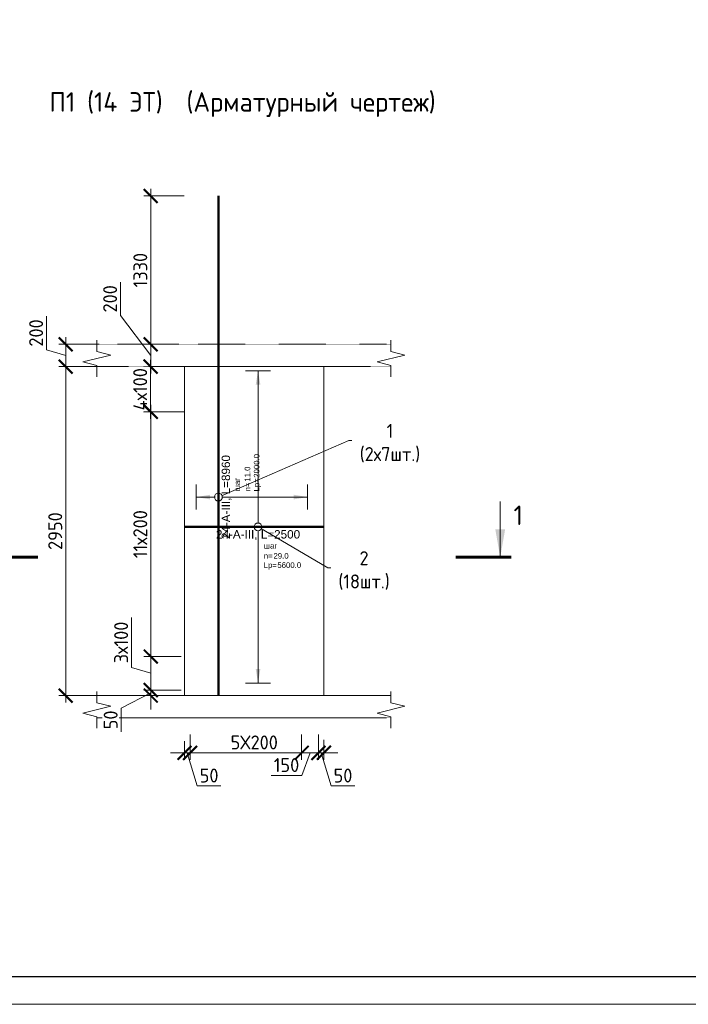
# Model space of a CAD drawing. Header units: millimetres. Extents: x 263826 to 1718326, y -423071 to 70137.
# Tile 64 of 256: x 501646 to 513631, y -330878 to -313220. Entities that reach past the tile are written whole.
import ezdxf
from ezdxf import colors
from ezdxf.entities.mleader import LeaderData, LeaderLine
from ezdxf.enums import TextEntityAlignment as Align
from ezdxf.math import Vec2, Vec3

# ---------------------------------------------------------------- set-up
doc = ezdxf.new("R2010")
doc.units = ezdxf.units.MM
doc.set_wipeout_variables(frame=1)
doc.linetypes.add('01 Штриховая _4 мм_', pattern=[6, 3.5, -2.5])
for name, color, linetype, lineweight in [('AF_Perekritie', 90, 'Continuous', 18), ('AF_Stena', 90, 'Continuous', 18), ('KR_Fundament', 253, 'Continuous', 18), ('АрмСтер', 2, 'Continuous', 50), ('Выноски', 20, 'Continuous', 20), ('подоснова', 151, 'Continuous', 5), ('размер', 1, 'Continuous', 25), ('РАЗМЕРЫ', 1, 'Continuous', 9), ('Текст', 7, 'Continuous', 25), ('ТОНКИЕ', 7, 'Continuous', 9)]:
    doc.layers.add(name, color=color, linetype=linetype, lineweight=lineweight)
doc.layers.add('PDF7_Text', color=7, linetype='Continuous')
doc.layers.add('ТОЛСТЫЕ_ОСНОВНЫЕ', color=6, linetype='Continuous')
doc.layers.add('АрмСтер_атрибуты', color=2, linetype='Continuous', lineweight=0, plot=False)
doc.styles.add('GOST-2.304_Type-B', font='GOST_Common.ttf')
doc.styles.add('PDF Times New Roman', font='times.ttf')
doc.styles.get("Standard").update_dxf_attribs({"font": 'arial.ttf'})
doc.styles.add('Аннотативный', font='arial.ttf')
doc.styles.add('ГОСТ', font='GOST_Common.ttf')
doc.dimstyles.new('мой 25', dxfattribs={"dimscale": 100, "dimtxt": 2.5, "dimasz": 2.5, "dimexe": 1.25, "dimexo": 0.625, "dimtad": 1, "dimdec": 0, "dimlfac": 0.5, "dimtxsty": 'GOST-2.304_Type-B', "dimblk": 'ARCHTICK', "dimcen": 2.5, "dimdle": 1.25, "dimaunit": 1, "dimadec": 1, "dimazin": 2, "dimtfac": 1, "dimtdec": 0, "dimtmove": 1, "dimatfit": 3, "dimfxl": 6, "dimfxlon": 1, "dimtfill": 1, "dimlwd": -1, "dimlwe": -1, "dimarcsym": 0})

# ---------------------------------------------------------------- blocks, each defined once
blk = doc.blocks.new('_None')
blk = doc.blocks.new('_ArchTick')
at = {"color": 0, "linetype": 'ByBlock', "const_width": 0.15}
blk.add_lwpolyline([(-0.5, -0.5), (0.5, 0.5)], dxfattribs=at)
blk = doc.blocks.new('*D1257')
at = {"layer": 'DEFPOINTS', "color": 0, "lineweight": 0, "transparency": 16777216}
for p in [(503995, -319041), (504561, -319041), (504561, -319441)]:
    blk.add_point(p, dxfattribs=at)
at = {"layer": 'РАЗМЕРЫ', "color": 0, "linetype": 'Continuous', "transparency": 16777216}
for p, q in [((503454, -318526), (503454, -317926)), ((503995, -319241), (503454, -318526)), ((504499, -319041), (503870, -319041)), ((503995, -319566), (503995, -318916)), ((504499, -319441), (503870, -319441))]:
    blk.add_line(p, q, dxfattribs=at)
at = {"layer": 'РАЗМЕРЫ', "color": 0, "transparency": 16777216, "xscale": 250, "yscale": 250, "zscale": 250}
for p, rotation in [((503995, -319041), 90), ((503995, -319441), 270)]:
    blk.add_blockref('_ArchTick', p, dxfattribs=dict(at, rotation=rotation))
at = {"layer": 'РАЗМЕРЫ', "color": 0, "lineweight": 0, "transparency": 16777216, "insert": (503267, -318226), "char_height": 250, "attachment_point": 5, "rotation": 90, "style": 'GOST-2.304_Type-B', "bg_fill": 3, "box_fill_scale": 1.1, "bg_fill_color": 256, "bg_fill_true_color": 13158600, "bg_fill_transparency": 0}
blk.add_mtext('200', dxfattribs=at)
blk = doc.blocks.new('*D1225')
at = {"layer": 'DEFPOINTS', "color": 0, "transparency": 16777216}
for p in [(503995, -316381), (505208, -316381), (504561, -319041)]:
    blk.add_point(p, dxfattribs=at)
at = {"layer": 'РАЗМЕРЫ', "color": 0, "linetype": 'Continuous', "transparency": 16777216}
for p, q in [((504595, -316381), (503870, -316381)), ((503995, -319166), (503995, -316256)), ((504499, -319041), (503870, -319041))]:
    blk.add_line(p, q, dxfattribs=at)
at = {"layer": 'РАЗМЕРЫ', "color": 0, "transparency": 16777216, "xscale": 250, "yscale": 250, "zscale": 250}
for p, rotation in [((503995, -316381), 90), ((503995, -319041), 270)]:
    blk.add_blockref('_ArchTick', p, dxfattribs=dict(at, rotation=rotation))
at = {"layer": 'РАЗМЕРЫ', "color": 0, "lineweight": 0, "transparency": 16777216, "insert": (503808, -317711), "char_height": 250, "attachment_point": 5, "rotation": 90, "style": 'GOST-2.304_Type-B', "bg_fill": 3, "box_fill_scale": 1.1, "bg_fill_color": 256, "bg_fill_true_color": 13158600, "bg_fill_transparency": 0}
blk.add_mtext('1330', dxfattribs=at)
blk = doc.blocks.new('*D1235')
at = {"layer": 'DEFPOINTS', "color": 0, "transparency": 16777216}
for p in [(504700, -325974), (506700, -325974), (504700, -326368)]:
    blk.add_point(p, dxfattribs=at)
at = {"layer": 'РАЗМЕРЫ', "color": 0, "linetype": 'Continuous', "transparency": 16777216}
for p, q in [((504700, -326036), (504700, -326493)), ((506700, -326036), (506700, -326493)), ((506825, -326368), (504575, -326368))]:
    blk.add_line(p, q, dxfattribs=at)
at = {"layer": 'РАЗМЕРЫ', "color": 0, "transparency": 16777216, "xscale": 250, "yscale": 250, "zscale": 250, "rotation": 180}
blk.add_blockref('_ArchTick', (504700, -326368), dxfattribs=at)
at = {"layer": 'РАЗМЕРЫ', "color": 0, "transparency": 16777216, "xscale": 250, "yscale": 250, "zscale": 250}
blk.add_blockref('_ArchTick', (506700, -326368), dxfattribs=at)
at = {"layer": 'РАЗМЕРЫ', "color": 0, "lineweight": 0, "transparency": 16777216, "insert": (505850, -326181), "char_height": 250, "attachment_point": 5, "style": 'GOST-2.304_Type-B', "bg_fill": 3, "box_fill_scale": 1.1, "bg_fill_color": 256, "bg_fill_true_color": 13158600, "bg_fill_transparency": 0}
blk.add_mtext('5Х200', dxfattribs=at)
blk = doc.blocks.new('*D1236')
at = {"layer": 'DEFPOINTS', "color": 0, "transparency": 16777216}
for p in [(504600, -325741, 1440), (504700, -326177), (504600, -326368)]:
    blk.add_point(p, dxfattribs=at)
at = {"layer": 'РАЗМЕРЫ', "color": 0, "linetype": 'Continuous', "transparency": 16777216}
for p, q in [((504600, -326158), (504600, -326493)), ((504700, -326240), (504700, -326493)), ((504600, -326368), (504350, -326368)), ((504700, -326368), (504600, -326368)), ((504700, -326368), (504600, -326368)), ((504650, -326368), (504828, -326962)), ((504700, -326368), (504950, -326368)), ((504828, -326962), (505253, -326962))]:
    blk.add_line(p, q, dxfattribs=at)
at = {"layer": 'РАЗМЕРЫ', "color": 0, "transparency": 16777216, "xscale": 250, "yscale": 250, "zscale": 250}
blk.add_blockref('_ArchTick', (504600, -326368), dxfattribs=at)
at = {"layer": 'РАЗМЕРЫ', "color": 0, "transparency": 16777216, "xscale": 250, "yscale": 250, "zscale": 250, "rotation": 180}
blk.add_blockref('_ArchTick', (504700, -326368), dxfattribs=at)
at = {"layer": 'РАЗМЕРЫ', "color": 0, "lineweight": 0, "transparency": 16777216, "insert": (505041, -326775), "char_height": 250, "attachment_point": 5, "style": 'GOST-2.304_Type-B', "bg_fill": 3, "box_fill_scale": 1.1, "bg_fill_color": 256, "bg_fill_true_color": 13158600, "bg_fill_transparency": 0}
blk.add_mtext('50', dxfattribs=at)
blk = doc.blocks.new('*D1237')
at = {"layer": 'DEFPOINTS', "color": 0, "transparency": 16777216}
for p in [(506700, -325974), (507000, -325974), (507000, -326368)]:
    blk.add_point(p, dxfattribs=at)
at = {"layer": 'РАЗМЕРЫ', "color": 0, "linetype": 'Continuous', "transparency": 16777216}
for p, q in [((506700, -326036), (506700, -326493)), ((507000, -326036), (507000, -326493)), ((506575, -326368), (507125, -326368)), ((506850, -326368), (506704, -326775)), ((506704, -326775), (506154, -326775))]:
    blk.add_line(p, q, dxfattribs=at)
at = {"layer": 'РАЗМЕРЫ', "color": 0, "transparency": 16777216, "xscale": 250, "yscale": 250, "zscale": 250}
blk.add_blockref('_ArchTick', (507000, -326368), dxfattribs=at)
at = {"layer": 'РАЗМЕРЫ', "color": 0, "lineweight": 0, "transparency": 16777216, "insert": (506429, -326587), "char_height": 250, "attachment_point": 5, "style": 'GOST-2.304_Type-B', "bg_fill": 3, "box_fill_scale": 1.1, "bg_fill_color": 256, "bg_fill_true_color": 13158600, "bg_fill_transparency": 0}
blk.add_mtext('150', dxfattribs=at)
at = {"layer": 'РАЗМЕРЫ', "color": 0, "transparency": 16777216, "xscale": 250, "yscale": 250, "zscale": 250, "rotation": 180}
blk.add_blockref('_ArchTick', (506700, -326368), dxfattribs=at)
blk = doc.blocks.new('*D1238')
at = {"layer": 'DEFPOINTS', "color": 0, "transparency": 16777216}
for p in [(507000, -325974), (507100, -326074), (507100, -326368)]:
    blk.add_point(p, dxfattribs=at)
at = {"layer": 'РАЗМЕРЫ', "color": 0, "linetype": 'Continuous', "transparency": 16777216}
for p, q in [((507000, -326036), (507000, -326493)), ((507100, -326136), (507100, -326493)), ((507000, -326368), (506750, -326368)), ((507000, -326368), (507100, -326368)), ((507000, -326368), (507100, -326368)), ((507050, -326368), (507228, -326962)), ((507100, -326368), (507350, -326368)), ((507228, -326962), (507653, -326962))]:
    blk.add_line(p, q, dxfattribs=at)
at = {"layer": 'РАЗМЕРЫ', "color": 0, "transparency": 16777216, "xscale": 250, "yscale": 250, "zscale": 250}
blk.add_blockref('_ArchTick', (507000, -326368), dxfattribs=at)
at = {"layer": 'РАЗМЕРЫ', "color": 0, "transparency": 16777216, "xscale": 250, "yscale": 250, "zscale": 250, "rotation": 180}
blk.add_blockref('_ArchTick', (507100, -326368), dxfattribs=at)
at = {"layer": 'РАЗМЕРЫ', "color": 0, "lineweight": 0, "transparency": 16777216, "insert": (507441, -326775), "char_height": 250, "attachment_point": 5, "style": 'GOST-2.304_Type-B', "bg_fill": 3, "box_fill_scale": 1.1, "bg_fill_color": 256, "bg_fill_true_color": 13158600, "bg_fill_transparency": 0}
blk.add_mtext('50', dxfattribs=at)
blk = doc.blocks.new('*U1342')
at = {"layer": 'РАЗМЕРЫ'}
for p, q in [((112.5, 1400), (-112.5, 1400)), ((112.5, -1400), (-112.5, -1400))]:
    blk.add_line(p, q, dxfattribs=at)
at = {"layer": 'РАЗМЕРЫ', "ltscale": 15}
blk.add_line((0, -1400), (0, 1400), dxfattribs=at)
at = {"layer": 'РАЗМЕРЫ'}
for points in [[(0, 1400), (20.9, 1274.8), (-20.9, 1274.8)], [(0, -1400), (20.9, -1274.8), (-20.9, -1274.8)]]:
    blk.add_solid(points, dxfattribs=at)
at = {"layer": 'АрмСтер_атрибуты', "color": 215, "ltscale": 15, "style": 'Аннотативный'}
for s, p in [('шаг', (51.4, -194.2)), ('n=', (51.4, -285.1)), ('Lр=', (50.2, -367.8))]:
    blk.add_text(s, height=50, dxfattribs=at).set_placement(p)
at = {"layer": 'АрмСтер_атрибуты', "style": 'Аннотативный', "flags": 8}
blk.add_attdef('ПОЗ', (110, 29.6), '', height=75, dxfattribs=at)
at = {"layer": 'АрмСтер_атрибуты', "flags": 9}
for tag, p in [('МАССА', (-1033.5, -10.5)), ('ОБОЗНАЧЕНИЕ', (-1033.5, -124.4))]:
    blk.add_attdef(tag, p, '', height=75, dxfattribs=at)
at = {"layer": 'АрмСтер_атрибуты', "color": 215, "style": 'Аннотативный'}
for tag, p, flags in [('ШАГ', (190.9, -194.2), 10), ('КОЛ', (138, -285.1), 8), ('ШИРИНА', (172.9, -367.8), 8)]:
    blk.add_attdef(tag, p, '', height=50, dxfattribs=dict(at, flags=flags))
at = {"linetype": 'Continuous', "lineweight": 0}
blk.add_wipeout([(35, 0), (28.3, 20.6), (10.8, 33.3), (-10.8, 33.3), (-28.3, 20.6), (-35, 0), (-28.3, -20.6), (-10.8, -33.3), (10.8, -33.3), (28.3, -20.6)], dxfattribs=at)
at = {"color": 0, "linetype": 'ByBlock', "lineweight": -2, "ltscale": 100}
blk.add_line((-657.5, 0), (592.5, 0), dxfattribs=at)
at = {"layer": 'РАЗМЕРЫ'}
blk.add_circle((0, 0), 35, dxfattribs=at)
at = {"layer": 'АрмСтер_атрибуты', "style": 'Аннотативный', "flags": 8}
blk.add_attdef('НАИМЕНОВАНИЕ', text='', height=75, dxfattribs=at).set_placement((0, -29.3), align=Align.TOP_CENTER)
blk = doc.blocks.new('*U1332')
at = {"layer": 'РАЗМЕРЫ'}
for p, q in [((112.5, 200), (-112.5, 200)), ((112.5, -800), (-112.5, -800))]:
    blk.add_line(p, q, dxfattribs=at)
at = {"layer": 'РАЗМЕРЫ', "ltscale": 15}
blk.add_line((0, -800), (0, 200), dxfattribs=at)
at = {"layer": 'РАЗМЕРЫ'}
for points in [[(0, 200), (20.9, 74.8), (-20.9, 74.8)], [(0, -800), (20.9, -674.8), (-20.9, -674.8)]]:
    blk.add_solid(points, dxfattribs=at)
at = {"layer": 'АрмСтер_атрибуты', "color": 215, "ltscale": 15, "style": 'Аннотативный'}
for s, p in [('шаг', (51.4, -194.2)), ('n=', (51.4, -285.1)), ('Lр=', (50.2, -367.8))]:
    blk.add_text(s, height=50, dxfattribs=at).set_placement(p)
at = {"layer": 'АрмСтер_атрибуты', "style": 'Аннотативный', "flags": 8}
blk.add_attdef('ПОЗ', (110, 29.6), '', height=75, dxfattribs=at)
at = {"layer": 'АрмСтер_атрибуты', "flags": 9}
for tag, p in [('МАССА', (-2096, -10.5)), ('ОБОЗНАЧЕНИЕ', (-2096, -124.4))]:
    blk.add_attdef(tag, p, '', height=75, dxfattribs=at)
at = {"layer": 'АрмСтер_атрибуты', "color": 215, "style": 'Аннотативный'}
for tag, p, flags in [('ШАГ', (190.9, -194.2), 10), ('КОЛ', (138, -285.1), 8), ('ШИРИНА', (172.9, -367.8), 8)]:
    blk.add_attdef(tag, p, '', height=50, dxfattribs=dict(at, flags=flags))
at = {"linetype": 'Continuous', "lineweight": 0}
blk.add_wipeout([(35, 0), (28.3, 20.6), (10.8, 33.3), (-10.8, 33.3), (-28.3, 20.6), (-35, 0), (-28.3, -20.6), (-10.8, -33.3), (10.8, -33.3), (28.3, -20.6)], dxfattribs=at)
at = {"color": 0, "linetype": 'ByBlock', "lineweight": -2, "ltscale": 100}
blk.add_line((-1780, 0), (2700, 0), dxfattribs=at)
at = {"layer": 'РАЗМЕРЫ'}
blk.add_circle((0, 0), 35, dxfattribs=at)
at = {"layer": 'АрмСтер_атрибуты', "style": 'Аннотативный', "flags": 8}
blk.add_attdef('НАИМЕНОВАНИЕ', text='', height=75, dxfattribs=at).set_placement((0, -29.3), align=Align.TOP_CENTER)
blk = doc.blocks.new('*U46')
at = {"layer": 'ТОЛСТЫЕ_ОСНОВНЫЕ', "color": 6}
blk.add_lwpolyline([(20, 5), (415, 5), (415, 292), (20, 292)], close=True, dxfattribs=at)
at = {"layer": 'ТОНКИЕ'}
blk.add_lwpolyline([(0, 0), (420, 0), (420, 297), (0, 297)], close=True, dxfattribs=at)
blk = doc.blocks.new('*D1262')
at = {"layer": 'DEFPOINTS', "color": 0, "transparency": 16777216}
for p in [(503390, -319041), (502471, -319441), (503390, -319441)]:
    blk.add_point(p, dxfattribs=at)
at = {"layer": 'РАЗМЕРЫ', "color": 0, "linetype": 'Continuous', "transparency": 16777216}
for p, q in [((502127, -319138), (502127, -318538)), ((503071, -319041), (502346, -319041)), ((502471, -318916), (502471, -319566)), ((502471, -319241), (502127, -319138)), ((503071, -319441), (502346, -319441))]:
    blk.add_line(p, q, dxfattribs=at)
at = {"layer": 'РАЗМЕРЫ', "color": 0, "transparency": 16777216, "xscale": 250, "yscale": 250, "zscale": 250}
for p, rotation in [((502471, -319041), 90), ((502471, -319441), 270)]:
    blk.add_blockref('_ArchTick', p, dxfattribs=dict(at, rotation=rotation))
at = {"layer": 'РАЗМЕРЫ', "color": 0, "lineweight": 0, "transparency": 16777216, "insert": (501940, -318838), "char_height": 250, "attachment_point": 5, "rotation": 90, "style": 'GOST-2.304_Type-B', "bg_fill": 3, "box_fill_scale": 1.1, "bg_fill_color": 256, "bg_fill_true_color": 13158600, "bg_fill_transparency": 0}
blk.add_mtext('200', dxfattribs=at)
blk = doc.blocks.new('*D1263')
at = {"layer": 'DEFPOINTS', "color": 0, "transparency": 16777216}
for p in [(503390, -319441), (502471, -325341), (503949, -325341)]:
    blk.add_point(p, dxfattribs=at)
at = {"layer": 'РАЗМЕРЫ', "color": 0, "linetype": 'Continuous', "transparency": 16777216}
for p, q in [((502471, -319316), (502471, -325466)), ((503071, -319441), (502346, -319441)), ((503071, -325341), (502346, -325341))]:
    blk.add_line(p, q, dxfattribs=at)
at = {"layer": 'РАЗМЕРЫ', "color": 0, "transparency": 16777216, "xscale": 250, "yscale": 250, "zscale": 250}
for p, rotation in [((502471, -319441), 90), ((502471, -325341), 270)]:
    blk.add_blockref('_ArchTick', p, dxfattribs=dict(at, rotation=rotation))
at = {"layer": 'РАЗМЕРЫ', "color": 0, "lineweight": 0, "transparency": 16777216, "insert": (502283, -322391), "char_height": 250, "attachment_point": 5, "rotation": 90, "style": 'GOST-2.304_Type-B', "bg_fill": 3, "box_fill_scale": 1.1, "bg_fill_color": 256, "bg_fill_true_color": 13158600, "bg_fill_transparency": 0}
blk.add_mtext('2950', dxfattribs=at)
blk = doc.blocks.new('*D1207')
at = {"layer": 'DEFPOINTS', "color": 0, "transparency": 16777216}
for p in [(503995, -325241), (504600, -325241), (504600, -325341)]:
    blk.add_point(p, dxfattribs=at)
at = {"layer": 'РАЗМЕРЫ', "color": 0, "linetype": 'Continuous', "transparency": 16777216}
for p, q in [((503995, -325241), (503995, -324991)), ((504538, -325241), (503870, -325241)), ((503995, -325341), (503995, -325241)), ((503995, -325341), (503995, -325241)), ((503995, -325291), (503464, -325565)), ((504538, -325341), (503870, -325341)), ((503995, -325341), (503995, -325591)), ((503464, -325565), (503464, -325990))]:
    blk.add_line(p, q, dxfattribs=at)
at = {"layer": 'РАЗМЕРЫ', "color": 0, "transparency": 16777216, "xscale": 250, "yscale": 250, "zscale": 250}
for p, rotation in [((503995, -325241), 270), ((503995, -325341), 90)]:
    blk.add_blockref('_ArchTick', p, dxfattribs=dict(at, rotation=rotation))
at = {"layer": 'РАЗМЕРЫ', "color": 0, "lineweight": 0, "transparency": 16777216, "insert": (503277, -325777), "char_height": 250, "attachment_point": 5, "rotation": 90, "style": 'GOST-2.304_Type-B', "bg_fill": 3, "box_fill_scale": 1.1, "bg_fill_color": 256, "bg_fill_true_color": 13158600, "bg_fill_transparency": 0}
blk.add_mtext('50', dxfattribs=at)
blk = doc.blocks.new('*D1204')
at = {"layer": 'DEFPOINTS', "color": 0, "transparency": 16777216}
for p in [(503995, -325241), (504600, -325241), (504600, -325341)]:
    blk.add_point(p, dxfattribs=at)
at = {"layer": 'РАЗМЕРЫ', "color": 0, "linetype": 'Continuous', "transparency": 16777216}
for p, q in [((503995, -325241), (503995, -324991)), ((504538, -325241), (503870, -325241)), ((503995, -325341), (503995, -325241)), ((503995, -325341), (503995, -325241)), ((503995, -325291), (503464, -325565)), ((504538, -325341), (503870, -325341)), ((503995, -325341), (503995, -325591)), ((503464, -325565), (503464, -325990))]:
    blk.add_line(p, q, dxfattribs=at)
at = {"layer": 'РАЗМЕРЫ', "color": 0, "transparency": 16777216, "xscale": 250, "yscale": 250, "zscale": 250}
for p, rotation in [((503995, -325241), 270), ((503995, -325341), 90)]:
    blk.add_blockref('_ArchTick', p, dxfattribs=dict(at, rotation=rotation))
at = {"layer": 'РАЗМЕРЫ', "color": 0, "lineweight": 0, "transparency": 16777216, "insert": (503277, -325777), "char_height": 250, "attachment_point": 5, "rotation": 90, "style": 'GOST-2.304_Type-B', "bg_fill": 3, "box_fill_scale": 1.1, "bg_fill_color": 256, "bg_fill_true_color": 13158600, "bg_fill_transparency": 0}
blk.add_mtext('50', dxfattribs=at)
blk = doc.blocks.new('штамп кж1.1')
at = {"layer": 'PDF7_Text', "insert": (410912, -84467), "char_height": 180, "width": 6881.02, "attachment_point": 7, "style": 'PDF Times New Roman'}
blk.add_mtext('\\pi1015.18152;Жилой дом со встроенными помещениями \\P\\pi311.27381;общественно-делового и коммерческого назначения на \\P\\pi667.38051;первом этаже здания и встроенно-пристроенным \\P\\pi874.76335;поликлиническим учреждением (поз. 2.2-2.3)', dxfattribs=at)
at = {"layer": 'Текст', "color": 7, "insert": (411117, -81801), "char_height": 250, "attachment_point": 1, "style": 'ГОСТ'}
blk.add_mtext_dynamic_manual_height_columns('\\pi594.35517;{\\fTimes New Roman|b0|i0|c204|p18;\\C256;Строительство жилого комплекса со  встроенными помещениями \\P\\pi1441.86779;общественного-делового, коммерческого назначения и \\P\\pi41.3631;поликлиническим учреждением по адресу: г. Чита, ул. 1-я Коллективная}', width=11543.07, gutter_width=12.5, heights=[0], dxfattribs=at)
blk = doc.blocks.new('*D1682')
at = {"layer": 'DEFPOINTS', "color": 0, "transparency": 16777216}
for p in [(504559, -319442), (503993, -320252), (504285, -320252)]:
    blk.add_point(p, dxfattribs=at)
at = {"layer": 'РАЗМЕРЫ', "color": 0, "linetype": 'Continuous', "transparency": 16777216}
for p, q in [((503993, -319317), (503993, -320377)), ((504497, -319442), (503868, -319442)), ((504223, -320252), (503868, -320252))]:
    blk.add_line(p, q, dxfattribs=at)
at = {"layer": 'РАЗМЕРЫ', "color": 0, "lineweight": 0, "transparency": 16777216, "insert": (503806, -319847), "char_height": 250, "attachment_point": 5, "rotation": 90, "style": 'GOST-2.304_Type-B', "bg_fill": 3, "box_fill_scale": 1.1, "bg_fill_color": 256, "bg_fill_true_color": 13158600, "bg_fill_transparency": 0}
blk.add_mtext('4х100', dxfattribs=at)
at = {"layer": 'РАЗМЕРЫ', "color": 0, "transparency": 16777216, "xscale": 250, "yscale": 250, "zscale": 250}
for p, rotation in [((503993, -319442), 90), ((503993, -320252), 270)]:
    blk.add_blockref('_ArchTick', p, dxfattribs=dict(at, rotation=rotation))
blk = doc.blocks.new('*D1756')
at = {"layer": 'DEFPOINTS', "color": 0, "transparency": 16777216}
for p in [(503995, -324641), (504600, -324641), (504501, -325241)]:
    blk.add_point(p, dxfattribs=at)
at = {"layer": 'РАЗМЕРЫ', "color": 0, "linetype": 'Continuous', "transparency": 16777216}
for p, q in [((503652, -324838), (503652, -323938)), ((503995, -325366), (503995, -324516)), ((504538, -324641), (503870, -324641)), ((503995, -324941), (503652, -324838)), ((504439, -325241), (503870, -325241))]:
    blk.add_line(p, q, dxfattribs=at)
at = {"layer": 'РАЗМЕРЫ', "color": 0, "transparency": 16777216, "xscale": 250, "yscale": 250, "zscale": 250}
for p, rotation in [((503995, -324641), 90), ((503995, -325241), 270)]:
    blk.add_blockref('_ArchTick', p, dxfattribs=dict(at, rotation=rotation))
at = {"layer": 'РАЗМЕРЫ', "color": 0, "lineweight": 0, "transparency": 16777216, "insert": (503464, -324388), "char_height": 250, "attachment_point": 5, "rotation": 90, "style": 'GOST-2.304_Type-B', "bg_fill": 3, "box_fill_scale": 1.1, "bg_fill_color": 256, "bg_fill_true_color": 13158600, "bg_fill_transparency": 0}
blk.add_mtext('3х100', dxfattribs=at)
blk = doc.blocks.new('*D1757')
at = {"layer": 'DEFPOINTS', "color": 0, "transparency": 16777216}
for p in [(503995, -320251), (504660, -320251), (504570, -324641)]:
    blk.add_point(p, dxfattribs=at)
at = {"layer": 'РАЗМЕРЫ', "color": 0, "linetype": 'Continuous', "transparency": 16777216}
for p, q in [((503995, -324766), (503995, -320126)), ((504595, -320251), (503870, -320251)), ((504507, -324641), (503870, -324641))]:
    blk.add_line(p, q, dxfattribs=at)
at = {"layer": 'РАЗМЕРЫ', "color": 0, "transparency": 16777216, "xscale": 250, "yscale": 250, "zscale": 250}
for p, rotation in [((503995, -320251), 90), ((503995, -324641), 270)]:
    blk.add_blockref('_ArchTick', p, dxfattribs=dict(at, rotation=rotation))
at = {"layer": 'РАЗМЕРЫ', "color": 0, "lineweight": 0, "transparency": 16777216, "insert": (503808, -322446), "char_height": 250, "attachment_point": 5, "rotation": 90, "style": 'GOST-2.304_Type-B', "bg_fill": 3, "box_fill_scale": 1.1, "bg_fill_color": 256, "bg_fill_true_color": 13158600, "bg_fill_transparency": 0}
blk.add_mtext('11х200', dxfattribs=at)

msp = doc.modelspace()

# ---------------------------------------------------------------- hatches: boundary and pattern name
at = {"layer": 'Выноски'}
msp.add_hatch(color=256, dxfattribs=at).paths.add_polyline_path([(510259.82134, -322859.14716), (510347.98483, -322359.14713), (510171.65784, -322359.14713)], flags=0)

# ---------------------------------------------------------------- linework, layer by layer
at = {"layer": 'AF_Perekritie', "linetype": '01 Штриховая _4 мм_', "lineweight": 9}
for p, q in [((508220.29698, -319041.16207, 3100), (508301.65335, -319041.16207, 3100)), ((508220.29698, -319041.16207, 3100), (508301.65335, -319041.16207, 3100)), ((508301.65335, -319441.16207, 3100), (508220.29698, -319441.16207, 3100)), ((508301.65335, -319441.16207, 3100), (508220.29698, -319441.16207, 3100)), ((508220.29698, -325341.16207, 3100), (508301.65335, -325341.16207, 3100)), ((508301.65335, -325741.16207, 3100), (508220.29698, -325741.16207, 3100))]:
    msp.add_line(p, q, dxfattribs=at)
at = {"layer": 'AF_Stena', "lineweight": 0}
msp.add_line((507100.14787, -325341.16207, 3100), (507100.14787, -319441.16207, 3100), dxfattribs=at)
at = {"layer": 'AF_Stena', "lineweight": 20, "elevation": 3100}
for points in [[(508301.65335, -319116.16207), (508301.65335, -318966.16207)], [(508301.65335, -319116.16207), (508301.65335, -318966.16207)], [(508551.65335, -319233.66227), (508051.65335, -319358.66227)], [(508551.65335, -319233.66227), (508051.65335, -319358.66227)], [(508301.65335, -319116.16207), (508301.65335, -319171.16227)], [(508301.65335, -319116.16207), (508301.65335, -319171.16227)], [(508301.65335, -319171.16227), (508551.65335, -319233.66227)], [(508301.65335, -319171.16227), (508551.65335, -319233.66227)], [(508051.65335, -319358.66227), (508301.65335, -319421.16227)], [(508051.65335, -319358.66227), (508301.65335, -319421.16227)], [(508301.65335, -319421.16227), (508301.65335, -319476.16247)], [(508301.65335, -319421.16227), (508301.65335, -319476.16247)], [(508301.65335, -319476.16247), (508301.65335, -319626.16247)], [(508301.65335, -319476.16247), (508301.65335, -319626.16247)], [(508301.65335, -325416.16207), (508301.65335, -325266.16207)], [(508301.65335, -325416.16207), (508301.65335, -325471.16227)], [(508551.65335, -325533.66227), (508051.65335, -325658.66227)], [(508301.65335, -325471.16227), (508551.65335, -325533.66227)], [(502779.3688, -325658.66227), (503029.3688, -325721.16227)], [(503029.3688, -325721.16227), (503029.3688, -325776.16247)], [(503029.3688, -325776.16247), (503029.3688, -325926.16247)], [(508051.65335, -325658.66227), (508301.65335, -325721.16227)], [(508301.65335, -325721.16227), (508301.65335, -325776.16247)], [(508301.65335, -325776.16247), (508301.65335, -325926.16247)]]:
    msp.add_lwpolyline(points, dxfattribs=at)
at = {"layer": 'АрмСтер', "ltscale": 15}
msp.add_line((505207.98668, -325341.16207, 3100), (505207.98668, -316681.16207, 3100), dxfattribs=at)
at = {"layer": 'Выноски'}
msp.add_line((510259.82134, -322859.14716, 3100), (510259.82134, -321859.1471, 3100), dxfattribs=at)
at = {"layer": 'Выноски', "elevation": 3100}
for points in [[(501973.1111, -322859.14716, 50, 50, 0), (500973.11104, -322859.14716, 50, 50, 0)], [(509459.82129, -322859.14716, 50, 50, 0), (510459.82135, -322859.14716, 50, 50, 0)]]:
    msp.add_lwpolyline(points, format="xyseb", dxfattribs=at)

# ---------------------------------------------------------------- texts
at = {"layer": 'Выноски', "style": 'GOST-2.304_Type-B'}
msp.add_text('1', height=350.00002, dxfattribs=at).set_placement((510499.18841, -322282.28007, 3100))
at = {"layer": 'РАЗМЕРЫ', "insert": (505641.00129, -314742.15997, 3100), "char_height": 350, "attachment_point": 5, "style": 'GOST-2.304_Type-B'}
msp.add_mtext_dynamic_manual_height_columns('П1 (14 ЭТ)  (Арматурный чертеж)', width=10326.6934546, gutter_width=625, heights=[0], dxfattribs=at)
at = {"layer": 'Текст', "color": 7, "insert": (483420.8066, -328877.58194, 3100), "char_height": 250, "attachment_point": 1, "style": 'ГОСТ'}
msp.add_mtext_dynamic_manual_height_columns('\\pi3500;\\P\\pi1471.59091;{\\C0;План пилонов} 14-го этажа{\\H1.83333x; }', width=7000, gutter_width=12.5, heights=[1500], dxfattribs=at)

# ---------------------------------------------------------------- dimensions: what is measured, and where the dimension line sits
at = {"layer": 'РАЗМЕРЫ', "color": 146, "lineweight": 0}
dim = msp.add_linear_dim(base=(503995.42915, -319041.16207, 3100), p1=(504561.37831, -319441.16207, 3100), p2=(504561.37831, -319041.16207, 3100), angle=90, dimstyle='мой 25', dxfattribs=at)
dim.commit()
dim.dimension.update_dxf_attribs({"geometry": '*D1257', "text_midpoint": (503454.14809, -318463.91448, 3100), "dimtype": 160})
at = {"layer": 'РАЗМЕРЫ', "color": 146, "lineweight": 0, "true_color": 0x006272}
dim = msp.add_linear_dim(base=(504700.14787, -326368.37519, 1660.00001), p1=(506700.14787, -325973.60766, 1660.00001), p2=(504700.14787, -325973.60766, 1660.00001), angle=180, text='5Х200', dimstyle='мой 25', dxfattribs=at)
dim.commit()
dim.dimension.update_dxf_attribs({"geometry": '*D1235', "text_midpoint": (505850.14787, -326368.37519, 1660.00001), "dimtype": 160})

# ---------------------------------------------------------------- leaders
at = {"layer": 'подоснова'}
ml = msp.add_multileader_mtext('Standard', dxfattribs=at)
ml.set_content('1 (2х7шт.)', color=256, style='GOST-2.304_Type-B')
ml.set_leader_properties(color=256, linetype='ByLayer', lineweight=15)
ml.set_arrow_properties(name='NONE')
ml.build(insert=Vec2(0, 0))
ml.multileader.update_dxf_attribs({"text_left_attachment_type": 6, "text_right_attachment_type": 6, "dogleg_length": 10, "arrow_head_size": 18})
ctx = ml.context
ctx.base_point, ctx.char_height, ctx.arrow_head_size, ctx.landing_gap_size, ctx.plane_origin = Vec3(507557.6964, -320768.01826, 3100), 250, 18, 20, Vec3(504804.09349, -319465.48748, 3100)
ctx.left_attachment, ctx.right_attachment, ctx.text_align_type = 6, 6, 1
notes = []
notes.append((ctx, [(0, (1, 1, 0), (507547.6964, -320768.01826, 3100), (1, 0), 10, [(0, [(505207.98668, -321781.16207, 3100)], 0, [])])]))
ctx.mtext.insert, ctx.mtext.width, ctx.mtext.alignment, ctx.mtext.flow_direction = Vec3(508282.99943, -320468.01826, 3100), 22.8977991, 2, 5
ml = msp.add_multileader_mtext('Standard', dxfattribs=at)
ml.set_content('2 (18шт.)', color=256, style='GOST-2.304_Type-B')
ml.set_leader_properties(color=256, linetype='ByLayer', lineweight=15)
ml.set_arrow_properties(name='NONE')
ml.build(insert=Vec2(0, 0))
ml.multileader.update_dxf_attribs({"text_left_attachment_type": 6, "text_right_attachment_type": 6, "dogleg_length": 10, "arrow_head_size": 18})
ctx = ml.context
ctx.base_point, ctx.char_height, ctx.arrow_head_size, ctx.landing_gap_size, ctx.plane_origin = Vec3(507180.82809, -323052.55122, 3100), 250, 18, 20, Vec3(505077.98028, -322506.50541, 3100)
ctx.left_attachment, ctx.right_attachment, ctx.text_align_type = 6, 6, 1
notes.append((ctx, [(0, (1, 1, 0), (507170.82809, -323052.55122, 3100), (1, 0), 10, [(0, [(505918.56524, -322315.54292, 3100)], 0, [])])]))
ctx.mtext.insert, ctx.mtext.width, ctx.mtext.alignment, ctx.mtext.flow_direction = Vec3(507818.63112, -322752.55122, 3100), 22.8977991, 2, 5
for ctx, leaders in notes:
    for number, flags, end, landing, length, lines in leaders:
        leader = LeaderData()
        leader.index, (leader.has_last_leader_line, leader.has_dogleg_vector, leader.attachment_direction) = number, flags
        leader.last_leader_point, leader.dogleg_vector, leader.dogleg_length = Vec3(end), Vec3(landing), length
        for number, points, colour, breaks in lines:
            line = LeaderLine()
            line.index, line.vertices, line.color, line.breaks = number, Vec3.list(points), colors.encode_raw_color(colour), breaks
            leader.lines.append(line)
        ctx.leaders.append(leader)

# ---------------------------------------------------------------- next in the draw order: linework, layer by layer
at = {"layer": 'AF_Perekritie', "linetype": '01 Штриховая _4 мм_', "lineweight": 0}
msp.add_line((503029.3688, -319441.16207, 3100), (508220.19776, -319441.16207, 3100), dxfattribs=at)
at = {"layer": 'AF_Stena', "lineweight": 0}
for p, q in [((507100.14787, -319441.16207, 3100), (504600.14787, -319441.16207, 3100)), ((504600.14787, -319441.16207, 3100), (504600.14787, -325341.16207, 3100))]:
    msp.add_line(p, q, dxfattribs=at)
at = {"layer": 'AF_Stena', "lineweight": 20, "elevation": 3100}
for points in [[(503029.3688, -319116.16207), (503029.3688, -318966.16207)], [(503029.3688, -319116.16207), (503029.3688, -318966.16207)], [(503279.3688, -319233.66227), (502779.3688, -319358.66227)], [(503279.3688, -319233.66227), (502779.3688, -319358.66227)], [(503029.3688, -319116.16207), (503029.3688, -319171.16227)], [(503029.3688, -319116.16207), (503029.3688, -319171.16227)], [(503029.3688, -319171.16227), (503279.3688, -319233.66227)], [(503029.3688, -319171.16227), (503279.3688, -319233.66227)], [(502779.3688, -319358.66227), (503029.3688, -319421.16227)], [(502779.3688, -319358.66227), (503029.3688, -319421.16227)], [(503029.3688, -319421.16227), (503029.3688, -319476.16247)], [(503029.3688, -319421.16227), (503029.3688, -319476.16247)], [(503029.3688, -319476.16247), (503029.3688, -319626.16247)], [(503029.3688, -319476.16247), (503029.3688, -319626.16247)]]:
    msp.add_lwpolyline(points, dxfattribs=at)

# ---------------------------------------------------------------- next in the draw order: dimensions: what is measured, and where the dimension line sits
at = {"layer": 'РАЗМЕРЫ', "color": 146, "lineweight": 0, "true_color": 0x006272}
dim = msp.add_linear_dim(base=(503995.42915, -316381.16207, 3100), p1=(504561.37831, -319041.16207, 3100), p2=(505207.98668, -316381.16207, 3100), angle=90, dimstyle='мой 25', dxfattribs=at)
dim.commit()
dim.dimension.update_dxf_attribs({"geometry": '*D1225', "text_midpoint": (503807.92915, -317711.16207, 3100)})
dim = msp.add_linear_dim(base=(504600.14787, -326368.37519, 1660.00001), p1=(504700.14787, -326177.06657, 1660.00001), p2=(504600.14787, -325741.16207, 3100), dimstyle='мой 25', dxfattribs=at)
dim.commit()
dim.dimension.update_dxf_attribs({"geometry": '*D1236', "text_midpoint": (504890.77287, -326774.62519, 1660.00001)})
dim = msp.add_linear_dim(base=(507000.14787, -326368.37519, 1660.00001), p1=(506700.14787, -325973.60766, 1660.00001), p2=(507000.14787, -325973.60766, 1660.00001), angle=180, dimstyle='мой 25', dxfattribs=at)
dim.commit()
dim.dimension.update_dxf_attribs({"geometry": '*D1237', "text_midpoint": (506641.63966, -326774.62519, 1660.00001), "dimtype": 160})

# ---------------------------------------------------------------- next in the draw order: linework, layer by layer
at = {"layer": 'AF_Perekritie', "linetype": '01 Штриховая _4 мм_', "lineweight": 9}
msp.add_line((508220.19776, -319041.16207, 3100), (503029.3688, -319041.16207, 3100), dxfattribs=at)
at = {"layer": 'KR_Fundament', "lineweight": 9}
msp.add_line((503029.3688, -325741.16207, 3100), (508220.19776, -325741.16207, 3100), dxfattribs=at)

# ---------------------------------------------------------------- next in the draw order: block references
at = {"layer": 'АрмСтер', "ltscale": 15}
ref = msp.add_blockref('*U1342', (505918.56524, -322315.54292, 3100), dxfattribs=dict(at, xscale=2, yscale=2, zscale=2))
ref.add_attrib('НАИМЕНОВАНИЕ', '24-A-III, L=2500', dxfattribs={"layer": 'АрмСтер_атрибуты', "height": 150, "style": 'Аннотативный', "flags": 8}).set_placement((505918.56524, -322374.22061, 3100), align=Align.TOP_CENTER)
ref.add_attrib('КОЛ', '29.0', (506194.66285, -322885.79333, 3100), dxfattribs={"layer": 'АрмСтер_атрибуты', "color": 215, "height": 100, "style": 'Аннотативный', "flags": 8})
ref.add_attrib('ШИРИНА', '5600.0', (506264.33501, -323051.14169, 3100), dxfattribs={"layer": 'АрмСтер_атрибуты', "color": 215, "height": 100, "style": 'Аннотативный', "flags": 8})

# ---------------------------------------------------------------- next in the draw order: dimensions: what is measured, and where the dimension line sits
at = {"layer": 'РАЗМЕРЫ', "color": 146, "lineweight": 0, "true_color": 0x006272}
dim = msp.add_linear_dim(base=(507100.13566, -326368.37519, 1660.00001), p1=(507000.14787, -325973.60766, 1660.00001), p2=(507100.13566, -326073.60766, 1660.00001), angle=180, dimstyle='мой 25', dxfattribs=at)
dim.commit()
dim.dimension.update_dxf_attribs({"geometry": '*D1238', "text_midpoint": (507290.76677, -326774.62519, 1660.00001)})

# ---------------------------------------------------------------- next in the draw order: block references
at = {"layer": 'АрмСтер', "ltscale": 15}
ref = msp.add_blockref('*U1332', (505207.98668, -321781.16207, 3100), dxfattribs=dict(at, xscale=2, yscale=2, zscale=2, rotation=90))
ref.add_attrib('НАИМЕНОВАНИЕ', '24-A-III, L=8960', dxfattribs={"layer": 'АрмСтер_атрибуты', "height": 150, "rotation": 90, "style": 'Аннотативный', "flags": 8}).set_placement((505266.66436, -321781.16207, 3100), align=Align.TOP_CENTER)
ref.add_attrib('КОЛ', '11.0', (505778.23709, -321505.06446, 3100), dxfattribs={"layer": 'АрмСтер_атрибуты', "color": 215, "height": 100, "rotation": 90, "style": 'Аннотативный', "flags": 8})
ref.add_attrib('ШИРИНА', '2000.0', (505943.58545, -321435.3923, 3100), dxfattribs={"layer": 'АрмСтер_атрибуты', "color": 215, "height": 100, "rotation": 90, "style": 'Аннотативный', "flags": 8})

# ---------------------------------------------------------------- next in the draw order: linework, layer by layer
at = {"layer": 'AF_Perekritie', "linetype": '01 Штриховая _4 мм_', "lineweight": 9}
msp.add_line((508220.19776, -319041.16207, 3100), (503029.3688, -319041.16207, 3100), dxfattribs=at)
at = {"layer": 'AF_Perekritie', "linetype": '01 Штриховая _4 мм_', "lineweight": 0}
msp.add_line((503029.3688, -319441.16207, 3100), (508220.19776, -319441.16207, 3100), dxfattribs=at)
at = {"layer": 'AF_Stena', "lineweight": 0}
for p, q in [((507100.14787, -319441.16207, 3100), (504600.14787, -319441.16207, 3100)), ((504600.14787, -325341.16207, 3100), (507100.14787, -325341.16207, 3100))]:
    msp.add_line(p, q, dxfattribs=at)
at = {"layer": 'KR_Fundament', "lineweight": 0}
msp.add_line((508301.65335, -325341.16207, 3100), (503029.3688, -325341.16207, 3100), dxfattribs=at)

# ---------------------------------------------------------------- next in the draw order: block references
at = {"xscale": 100, "yscale": 100, "zscale": 100}
msp.add_blockref('*U46', (497793.54168, -330877.58194, 3100), dxfattribs=at)

# ---------------------------------------------------------------- next in the draw order: dimensions: what is measured, and where the dimension line sits
at = {"layer": 'РАЗМЕРЫ', "color": 146, "lineweight": 0}
dim = msp.add_linear_dim(base=(502470.8714, -319441.16207, 3100), p1=(503389.83874, -319041.16207, 3100), p2=(503389.83874, -319441.16207, 3100), angle=90, dimstyle='мой 25', dxfattribs=at)
dim.commit()
dim.dimension.update_dxf_attribs({"geometry": '*D1262', "text_midpoint": (501939.6214, -319075.53707, 3100)})

# ---------------------------------------------------------------- next in the draw order: dimensions: what is measured, and where the dimension line sits
dim = msp.add_linear_dim(base=(502470.8714, -325341.16207, 3100), p1=(503389.83874, -319441.16207, 3100), p2=(503948.51193, -325341.16207, 3100), angle=90, dimstyle='мой 25', dxfattribs=at)
dim.commit()
dim.dimension.update_dxf_attribs({"geometry": '*D1263', "text_midpoint": (502283.3714, -322391.16207, 3100)})

# ---------------------------------------------------------------- next in the draw order: linework, layer by layer
at = {"layer": 'AF_Stena', "lineweight": 20, "elevation": 3100}
for points in [[(503029.3688, -325418.16207), (503029.3688, -325268.16207)], [(503029.3688, -325416.16207), (503029.3688, -325471.16227)], [(503279.3688, -325533.66227), (502779.3688, -325658.66227)], [(503029.3688, -325471.16227), (503279.3688, -325533.66227)]]:
    msp.add_lwpolyline(points, dxfattribs=at)
at = {"layer": 'KR_Fundament', "lineweight": 0}
msp.add_line((508220.19776, -325341.16207, 3100), (503029.3688, -325341.16207, 3100), dxfattribs=at)

# ---------------------------------------------------------------- next in the draw order: dimensions: what is measured, and where the dimension line sits
at = {"layer": 'РАЗМЕРЫ', "color": 146, "lineweight": 0, "true_color": 0x006272}
dim = msp.add_linear_dim(base=(503993.18756, -320251.72624, 3100), p1=(504559.13673, -319441.72624, 3100), p2=(504285.48542, -320251.72624, 3100), angle=90, text='4х100', dimstyle='мой 25', dxfattribs=at)
dim.commit()
dim.dimension.update_dxf_attribs({"geometry": '*D1682', "text_midpoint": (503993.18756, -319846.72624, 3100), "dimtype": 160})

# ---------------------------------------------------------------- next in the draw order: dimensions: what is measured, and where the dimension line sits
dim = msp.add_linear_dim(base=(503995.42915, -325241.31369, 3100), p1=(504600.14787, -325341.16207, 3100), p2=(504600.14787, -325241.31369, 3100), angle=90, dimstyle='мой 25', dxfattribs=at)
dim.commit()
dim.dimension.update_dxf_attribs({"geometry": '*D1207', "text_midpoint": (503464.17915, -325627.04323, 3100), "dimtype": 160})

# ---------------------------------------------------------------- next in the draw order: dimensions: what is measured, and where the dimension line sits
dim = msp.add_linear_dim(base=(503995.42915, -325241.31369, 3100), p1=(504600.14787, -325341.16207, 3100), p2=(504600.14787, -325241.31369, 3100), angle=90, dimstyle='мой 25', dxfattribs=at)
dim.commit()
dim.dimension.update_dxf_attribs({"geometry": '*D1204', "text_midpoint": (503464.17915, -325627.04323, 3100), "dimtype": 160})

# ---------------------------------------------------------------- next in the draw order: block references
at = {"layer": 'размер'}
msp.add_blockref('штамп кж1.1', (72562.48214, -244243.36059, 3100), dxfattribs=at)

# ---------------------------------------------------------------- next in the draw order: dimensions: what is measured, and where the dimension line sits
at = {"layer": 'РАЗМЕРЫ', "color": 146, "lineweight": 0, "true_color": 0x006272}
dim = msp.add_linear_dim(base=(503995.42915, -324641.31369, 3100), p1=(504501.14123, -325241.31369, 3100), p2=(504600.14787, -324641.31369, 3100), angle=90, text='3х100', dimstyle='мой 25', dxfattribs=at)
dim.commit()
dim.dimension.update_dxf_attribs({"geometry": '*D1756', "text_midpoint": (503464.17915, -324775.68869, 3100)})

# ---------------------------------------------------------------- next in the draw order: dimensions: what is measured, and where the dimension line sits
dim = msp.add_linear_dim(base=(503995.42915, -320251.16207, 3100), p1=(504569.52061, -324641.31369, 3100), p2=(504660.14787, -320251.16207, 3100), angle=90, text='11х200', dimstyle='мой 25', dxfattribs=at)
dim.commit()
dim.dimension.update_dxf_attribs({"geometry": '*D1757', "text_midpoint": (503807.92915, -322446.23788, 3100)})

doc.saveas('drawing.dxf')
